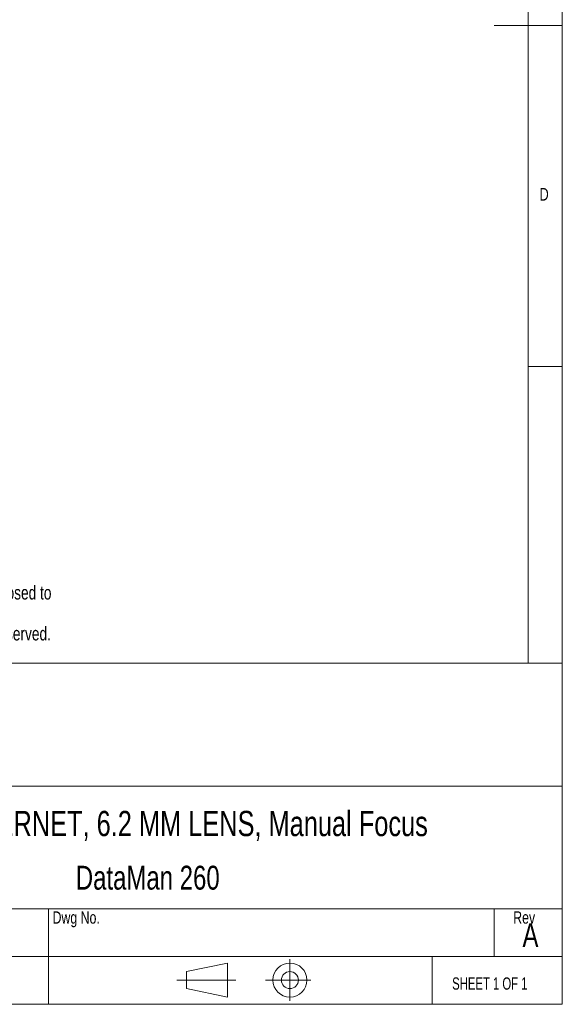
# Model space of a CAD drawing. Header units: millimetres. Extents: x -72 to 415, y 5 to 292.
# Tile 48 of 59: x 336 to 415, y 5 to 149. Entities that reach past the tile are written whole.
import ezdxf

# ---------------------------------------------------------------- set-up
doc = ezdxf.new("R2010")
doc.units = ezdxf.units.MM
doc.linetypes.add('CENTERX2', pattern=[20.32, 12.7, -2.54, 2.54, -2.54])
doc.styles.add('SLDTEXTSTYLE0', font='TXT', dxfattribs={"width": 0.75})
doc.styles.add('SLDTEXTSTYLE1', font='TXT', dxfattribs={"width": 0.6875})

# ---------------------------------------------------------------- blocks, each defined once
blk = doc.blocks.new('SW_NOTE_2')
at = {"color": 0, "linetype": 'Continuous', "lineweight": 0, "char_height": 2, "attachment_point": 1, "style": 'SLDTEXTSTYLE0'}
for s, insert in [('This document is proprietary to Cognex Corp., Natick, MA. and may not to be used in any way, disclosed to', (0, 2.58)), ('others, or reproduced, in whole or in part, except as expressly authorized by Cognex in writing. Any', (0, -0.42)), ('permitted reproduction of this document must include this notice.   ©2012 Cognex Corp. All rights reserved.', (0, -3.42))]:
    blk.add_mtext(s, dxfattribs=dict(at, insert=insert))

msp = doc.modelspace()

# ---------------------------------------------------------------- linework, layer by layer
at = {"color": 7, "linetype": 'Continuous', "lineweight": 0}
for p, q in [((415, 5), (415, 292)), ((409.996, 287), (409.996, 55)), ((415, 148.5), (405, 148.5)), ((410, 98.5), (415, 98.5)), ((245, 55), (415, 55)), ((415, 37), (295, 37)), ((295, 19), (415, 19)), ((339.723, 19), (339.723, 5)), ((405, 12), (405, 19)), ((295, 12), (415, 12)), ((395.939, 5), (395.939, 12)), ((365.964, 11.049), (359.964, 9.799)), ((365.964, 6.049), (365.964, 11.049)), ((359.964, 9.799), (359.964, 7.299)), ((359.964, 7.299), (365.964, 6.049)), ((5, 5), (415, 5))]:
    msp.add_line(p, q, dxfattribs=at)
at = {"color": 7, "linetype": 'CENTERX2', "lineweight": 0}
for p, q in [((375.095, 11.595), (375.095, 5.503)), ((358.55, 8.549), (367.183, 8.549)), ((371.504, 8.549), (378.176, 8.549))]:
    msp.add_line(p, q, dxfattribs=at)
at = {"color": 7, "linetype": 'Continuous', "lineweight": 0}
for radius in [2.5, 1.25]:
    msp.add_circle((375.095, 8.549), radius, dxfattribs=at)

# ---------------------------------------------------------------- block references
msp.add_blockref('SW_NOTE_2', (245.063, 63.761), dxfattribs=at)

# ---------------------------------------------------------------- texts
for s, insert, char_height, attachment_point, style in [('D', (411.667, 124.668), 1.852, 1, 'SLDTEXTSTYLE0'), ('DM260 ETHERNET, 6.2 MM LENS, Manual Focus', (353.496, 33.356), 3.70417, 2, 'SLDTEXTSTYLE0'), ('DataMan 260', (354.27, 25.311), 3.5, 2, 'SLDTEXTSTYLE0'), ('Dwg No.', (340.326, 18.626), 1.8, 1, 'SLDTEXTSTYLE0'), ('Rev', (407.811, 18.626), 1.8, 1, 'SLDTEXTSTYLE0'), ('A', (409.165, 16.883), 3.5, 1, 'SLDTEXTSTYLE0'), ('SHEET 1 OF 1', (398.868, 8.945), 1.8, 1, 'SLDTEXTSTYLE1')]:
    msp.add_mtext(s, dxfattribs=dict(at, insert=insert, char_height=char_height, attachment_point=attachment_point, style=style))

doc.saveas('drawing.dxf')
